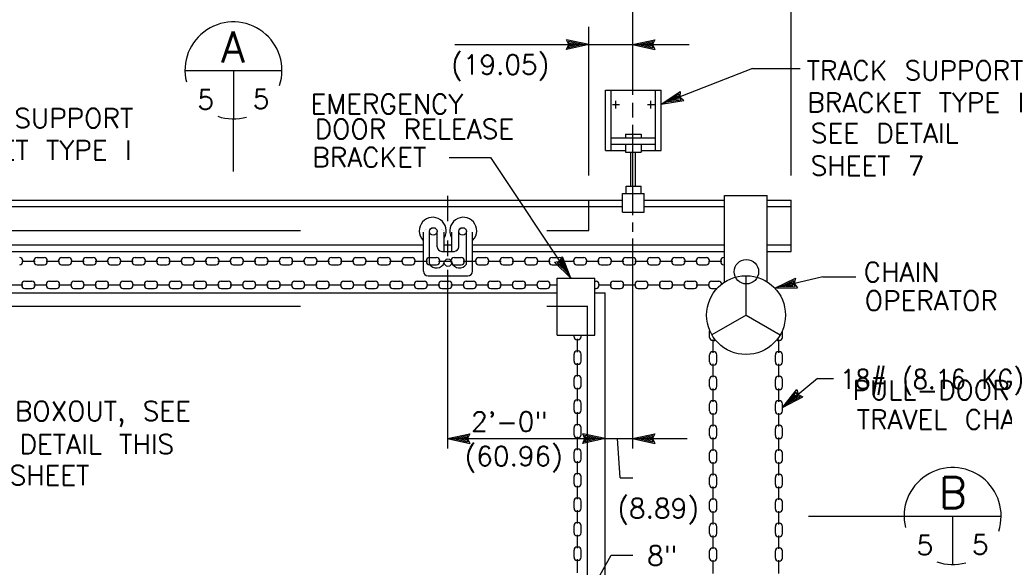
# Model space of a CAD drawing. Extents: x -21 to 2859, y -18 to 3983.
# Tile 7 of 47: x -7.71 to -1.37, y 4.55 to 8.08. Entities that reach past the tile are written whole.
import ezdxf
from ezdxf.enums import TextEntityAlignment as Align

# ---------------------------------------------------------------- set-up
doc = ezdxf.new("R2010")
doc.units = 0
doc.header["$LTSCALE"] = 25.4
doc.header["$MEASUREMENT"] = 0
doc.linetypes.add('HIDDEN2', pattern=[0.1875, 0.125, -0.0625])
doc.layers.add('PAN_RS', color=7, linetype='CONTINUOUS')
doc.layers.add('PAN_TS', color=7, linetype='CONTINUOUS')
doc.styles.add('TXT_SHX', font='txt.shx')

# ---------------------------------------------------------------- blocks, each defined once
blk = doc.blocks.new('LT2')
at = {"layer": 'PAN_TS', "color": 24, "linetype": 'CONTINUOUS'}
for p, q in [((0, 0), (-0.0015, 0.000325)), ((-0.00135, 0), (-0.0015, 0.000325)), ((0, 0), (-0.0015, -0.000325)), ((-0.0015, -0.000325), (-0.00135, 0)), ((-0.000387, 0), (-0.001362, 0.000212)), ((-0.001275, 0), (-0.001362, 0.000212)), ((-0.000387, 0), (-0.001362, -0.000212)), ((-0.001362, -0.000212), (-0.001275, 0)), ((-0.000763, 0), (-0.001225, 0.0001)), ((-0.001187, 0), (-0.001225, 0.0001)), ((-0.000763, 0), (-0.001225, -0.0001)), ((-0.001225, -0.0001), (-0.001187, 0))]:
    blk.add_line(p, q, dxfattribs=at)

msp = doc.modelspace()

# ---------------------------------------------------------------- linework, layer by layer
at = {"layer": 'PAN_RS', "color": 7, "linetype": 'CONTINUOUS'}
for p, q in [((-6.6441, 7.7514), (-6.0201, 7.7514)), ((-6.3321, 7.7514), (-6.3321, 7.4394)), ((-6.3321, 7.0994), (-6.3321, 7.4394)), ((-2.6271, 4.8794), (-2.0111, 4.8794)), ((-2.0111, 4.8794), (-1.3871, 4.8794)), ((-1.6991, 4.8794), (-1.6991, 4.5674))]:
    msp.add_line(p, q, dxfattribs=at)
for centre, start, end in [((-6.3321, 7.7514), 341.96976, 193.81208), ((-6.3321, 7.7514), 251.04049, 285.74671), ((-1.6991, 4.8794), 341.96976, 193.81208), ((-1.6991, 4.8794), 251.04049, 285.74671)]:
    msp.add_arc(centre, 0.3125, start, end, dxfattribs=at)
at = {"layer": 'PAN_TS', "color": 7, "linetype": 'CONTINUOUS'}
for p, q in [((-3.7621, 8.8214), (-3.7621, 7.5944)), ((-2.7391, 7.0744), (-2.7391, 8.8214)), ((-4.0421, 7.0744), (-4.0421, 8.0314)), ((-4.9055, 7.9174), (-4.0421, 7.9174)), ((-4.0421, 7.9174), (-3.7621, 7.9174)), ((-3.7621, 7.9174), (-3.3971, 7.9174)), ((-2.9891, 7.7634), (-3.5771, 7.5344)), ((-2.9891, 7.7634), (-2.6811, 7.7634)), ((-3.9351, 7.2354), (-3.9351, 7.6234)), ((-3.9351, 7.6234), (-3.5771, 7.6234)), ((-3.8981, 7.2384), (-3.8981, 7.6234)), ((-3.6141, 7.2354), (-3.6141, 7.6234)), ((-3.5771, 7.2354), (-3.5771, 7.6234)), ((-3.8691, 7.5064), (-3.8691, 7.5554)), ((-3.6431, 7.5064), (-3.6431, 7.5554)), ((-3.8911, 7.5314), (-3.8461, 7.5314)), ((-3.7621, 7.5434), (-3.7621, 7.4484)), ((-3.6651, 7.5314), (-3.6201, 7.5314)), ((-3.7621, 7.4014), (-3.7621, 6.8194)), ((-3.8981, 7.3174), (-3.6141, 7.3174)), ((-3.8071, 7.3404), (-3.7051, 7.3404)), ((-3.8071, 7.3404), (-3.8071, 7.3174)), ((-3.7051, 7.3404), (-3.7051, 7.3174)), ((-3.9351, 7.2354), (-3.8071, 7.2354)), ((-3.8961, 7.2754), (-3.6141, 7.2754)), ((-3.8071, 7.2754), (-3.8071, 7.2244)), ((-3.7071, 7.2354), (-3.5771, 7.2354)), ((-3.7051, 7.2754), (-3.7051, 7.2244)), ((-4.9421, 7.1904), (-4.6761, 7.1904)), ((-4.6761, 7.1904), (-4.1581, 6.4134)), ((-3.8071, 7.2244), (-3.7051, 7.2244)), ((-3.7711, 7.0054), (-3.7711, 7.2244)), ((-3.7431, 7.0054), (-3.7431, 7.2244)), ((-3.8031, 6.9584), (-3.8031, 7.0054)), ((-3.8031, 7.0054), (-3.7061, 7.0054)), ((-3.7061, 6.9584), (-3.7061, 7.0054)), ((-9.3261, 6.9154), (-3.8251, 6.9154)), ((-4.9541, 6.9424), (-4.9541, 6.7804)), ((-3.8261, 6.8374), (-3.8261, 6.9584)), ((-3.8261, 6.9584), (-3.6861, 6.9584)), ((-3.6861, 6.8374), (-3.6861, 6.9584)), ((-3.6861, 6.9154), (-3.1711, 6.9154)), ((-3.1691, 6.3844), (-3.1691, 6.9454)), ((-3.1691, 6.9454), (-2.8931, 6.9454)), ((-2.8931, 6.3884), (-2.8931, 6.9454)), ((-2.8911, 6.9154), (-2.7391, 6.9154)), ((-2.7391, 6.5844), (-2.7391, 6.9154)), ((-9.3261, 6.8734), (-3.8281, 6.8734)), ((-3.6881, 6.8734), (-3.1721, 6.8734)), ((-2.8911, 6.8734), (-2.7391, 6.8734)), ((-3.8261, 6.8374), (-3.6861, 6.8374)), ((-3.7621, 6.7714), (-3.7621, 6.7114)), ((-5.1081, 6.4574), (-5.1081, 6.7094)), ((-5.0691, 6.5034), (-5.0691, 6.7134)), ((-5.0201, 6.6154), (-5.0201, 6.7134)), ((-4.9741, 6.5854), (-4.9741, 6.7094)), ((-4.9261, 6.5854), (-4.9261, 6.7094)), ((-4.8801, 6.6154), (-4.8801, 6.7134)), ((-4.8311, 6.5034), (-4.8311, 6.7134)), ((-4.7921, 6.4574), (-4.7921, 6.7094)), ((-3.7621, 6.6674), (-3.7621, 5.3154)), ((-8.1481, 6.6264), (-5.1091, 6.6264)), ((-5.1111, 6.6584), (-5.1081, 6.6564)), ((-4.9741, 6.6264), (-4.9261, 6.6264)), ((-4.9541, 6.6554), (-4.9541, 6.5534)), ((-4.7891, 6.6584), (-4.7921, 6.6564)), ((-4.7891, 6.6264), (-3.1711, 6.6264)), ((-2.8911, 6.6264), (-2.7391, 6.6264)), ((-8.1481, 6.5844), (-5.1091, 6.5844)), ((-7.5971, 6.5454), (-7.5511, 6.5454)), ((-7.4391, 6.5454), (-7.3931, 6.5454)), ((-7.2811, 6.5454), (-7.2351, 6.5454)), ((-7.1231, 6.5454), (-7.0771, 6.5454)), ((-6.9651, 6.5454), (-6.9191, 6.5454)), ((-6.8071, 6.5454), (-6.7611, 6.5454)), ((-6.6491, 6.5454), (-6.6031, 6.5454)), ((-6.4911, 6.5454), (-6.4451, 6.5454)), ((-6.3331, 6.5454), (-6.2871, 6.5454)), ((-6.1751, 6.5454), (-6.1291, 6.5454)), ((-6.0171, 6.5454), (-5.9711, 6.5454)), ((-5.8591, 6.5454), (-5.8131, 6.5454)), ((-5.7011, 6.5454), (-5.6551, 6.5454)), ((-5.5431, 6.5454), (-5.4971, 6.5454)), ((-5.3851, 6.5454), (-5.3391, 6.5454)), ((-5.2271, 6.5454), (-5.1811, 6.5454)), ((-5.0691, 6.5454), (-5.0231, 6.5454)), ((-4.9901, 6.5854), (-4.9081, 6.5854)), ((-4.9111, 6.5454), (-4.8651, 6.5454)), ((-4.7921, 6.5844), (-3.1711, 6.5844)), ((-4.7531, 6.5454), (-4.7071, 6.5454)), ((-4.5951, 6.5454), (-4.5491, 6.5454)), ((-4.4371, 6.5454), (-4.3911, 6.5454)), ((-4.2791, 6.5454), (-4.2331, 6.5454)), ((-4.1211, 6.5454), (-4.0751, 6.5454)), ((-3.9631, 6.5454), (-3.9171, 6.5454)), ((-3.8051, 6.5454), (-3.7591, 6.5454)), ((-3.6471, 6.5454), (-3.6011, 6.5454)), ((-3.4891, 6.5454), (-3.4431, 6.5454)), ((-3.3311, 6.5454), (-3.2851, 6.5454)), ((-3.1731, 6.5454), (-3.1721, 6.5454)), ((-2.8961, 6.5844), (-2.7391, 6.5844)), ((-7.6961, 6.5224), (-7.6101, 6.5224)), ((-7.6891, 6.5194), (-7.6891, 6.5254)), ((-7.6171, 6.5194), (-7.6171, 6.5254)), ((-7.5971, 6.4994), (-7.5511, 6.4994)), ((-7.5381, 6.5224), (-7.4521, 6.5224)), ((-7.5311, 6.5194), (-7.5311, 6.5254)), ((-7.4591, 6.5194), (-7.4591, 6.5254)), ((-7.4391, 6.4994), (-7.3931, 6.4994)), ((-7.3801, 6.5224), (-7.2941, 6.5224)), ((-7.3731, 6.5194), (-7.3731, 6.5254)), ((-7.3011, 6.5194), (-7.3011, 6.5254)), ((-7.2811, 6.4994), (-7.2351, 6.4994)), ((-7.2221, 6.5224), (-7.1361, 6.5224)), ((-7.2151, 6.5194), (-7.2151, 6.5254)), ((-7.1431, 6.5194), (-7.1431, 6.5254)), ((-7.1231, 6.4994), (-7.0771, 6.4994)), ((-7.0641, 6.5224), (-6.9781, 6.5224)), ((-7.0571, 6.5194), (-7.0571, 6.5254)), ((-6.9851, 6.5194), (-6.9851, 6.5254)), ((-6.9651, 6.4994), (-6.9191, 6.4994)), ((-6.9061, 6.5224), (-6.8201, 6.5224)), ((-6.8991, 6.5194), (-6.8991, 6.5254)), ((-6.8271, 6.5194), (-6.8271, 6.5254)), ((-6.8071, 6.4994), (-6.7611, 6.4994)), ((-6.7481, 6.5224), (-6.6621, 6.5224)), ((-6.7411, 6.5194), (-6.7411, 6.5254)), ((-6.6691, 6.5194), (-6.6691, 6.5254)), ((-6.6491, 6.4994), (-6.6031, 6.4994)), ((-6.5901, 6.5224), (-6.5041, 6.5224)), ((-6.5831, 6.5194), (-6.5831, 6.5254)), ((-6.5111, 6.5194), (-6.5111, 6.5254)), ((-6.4911, 6.4994), (-6.4451, 6.4994)), ((-6.4321, 6.5224), (-6.3461, 6.5224)), ((-6.4251, 6.5194), (-6.4251, 6.5254)), ((-6.3531, 6.5194), (-6.3531, 6.5254)), ((-6.3331, 6.4994), (-6.2871, 6.4994)), ((-6.2741, 6.5224), (-6.1881, 6.5224)), ((-6.2671, 6.5194), (-6.2671, 6.5254)), ((-6.1951, 6.5194), (-6.1951, 6.5254)), ((-6.1751, 6.4994), (-6.1291, 6.4994)), ((-6.1161, 6.5224), (-6.0301, 6.5224)), ((-6.1091, 6.5194), (-6.1091, 6.5254)), ((-6.0371, 6.5194), (-6.0371, 6.5254)), ((-6.0171, 6.4994), (-5.9711, 6.4994)), ((-5.9581, 6.5224), (-5.8721, 6.5224)), ((-5.9511, 6.5194), (-5.9511, 6.5254)), ((-5.8791, 6.5194), (-5.8791, 6.5254)), ((-5.8591, 6.4994), (-5.8131, 6.4994)), ((-5.8001, 6.5224), (-5.7141, 6.5224)), ((-5.7931, 6.5194), (-5.7931, 6.5254)), ((-5.7211, 6.5194), (-5.7211, 6.5254)), ((-5.7011, 6.4994), (-5.6551, 6.4994)), ((-5.6421, 6.5224), (-5.5561, 6.5224)), ((-5.6351, 6.5194), (-5.6351, 6.5254)), ((-5.5631, 6.5194), (-5.5631, 6.5254)), ((-5.5431, 6.4994), (-5.4971, 6.4994)), ((-5.4841, 6.5224), (-5.3981, 6.5224)), ((-5.4771, 6.5194), (-5.4771, 6.5254)), ((-5.4051, 6.5194), (-5.4051, 6.5254)), ((-5.3851, 6.4994), (-5.3391, 6.4994)), ((-5.3261, 6.5224), (-5.2401, 6.5224)), ((-5.3191, 6.5194), (-5.3191, 6.5254)), ((-5.2471, 6.5194), (-5.2471, 6.5254)), ((-5.2271, 6.4994), (-5.1811, 6.4994)), ((-5.1681, 6.5224), (-5.0821, 6.5224)), ((-5.1611, 6.5194), (-5.1611, 6.5254)), ((-5.0891, 6.5194), (-5.0891, 6.5254)), ((-5.0691, 6.4994), (-5.0231, 6.4994)), ((-5.0101, 6.5224), (-4.9241, 6.5224)), ((-5.0031, 6.5194), (-5.0031, 6.5254)), ((-4.9311, 6.5194), (-4.9311, 6.5254)), ((-4.9111, 6.4994), (-4.8651, 6.4994)), ((-4.8521, 6.5224), (-4.7661, 6.5224)), ((-4.8451, 6.5194), (-4.8451, 6.5254)), ((-4.7731, 6.5194), (-4.7731, 6.5254)), ((-4.7531, 6.4994), (-4.7071, 6.4994)), ((-4.6941, 6.5224), (-4.6081, 6.5224)), ((-4.6871, 6.5194), (-4.6871, 6.5254)), ((-4.6151, 6.5194), (-4.6151, 6.5254)), ((-4.5951, 6.4994), (-4.5491, 6.4994)), ((-4.5361, 6.5224), (-4.4501, 6.5224)), ((-4.5291, 6.5194), (-4.5291, 6.5254)), ((-4.4571, 6.5194), (-4.4571, 6.5254)), ((-4.4371, 6.4994), (-4.3911, 6.4994)), ((-4.3781, 6.5224), (-4.2921, 6.5224)), ((-4.3711, 6.5194), (-4.3711, 6.5254)), ((-4.2991, 6.5194), (-4.2991, 6.5254)), ((-4.2791, 6.4994), (-4.2331, 6.4994)), ((-4.2201, 6.5224), (-4.1341, 6.5224)), ((-4.2131, 6.5194), (-4.2131, 6.5254)), ((-4.1411, 6.5194), (-4.1411, 6.5254)), ((-4.1211, 6.4994), (-4.0751, 6.4994)), ((-4.0621, 6.5224), (-3.9761, 6.5224)), ((-4.0551, 6.5194), (-4.0551, 6.5254)), ((-3.9831, 6.5194), (-3.9831, 6.5254)), ((-3.9631, 6.4994), (-3.9171, 6.4994)), ((-3.9041, 6.5224), (-3.8181, 6.5224)), ((-3.8971, 6.5194), (-3.8971, 6.5254)), ((-3.8251, 6.5194), (-3.8251, 6.5254)), ((-3.8051, 6.4994), (-3.7591, 6.4994)), ((-3.7461, 6.5224), (-3.6601, 6.5224)), ((-3.7391, 6.5194), (-3.7391, 6.5254)), ((-3.6671, 6.5194), (-3.6671, 6.5254)), ((-3.6471, 6.4994), (-3.6011, 6.4994)), ((-3.5881, 6.5224), (-3.5021, 6.5224)), ((-3.5811, 6.5194), (-3.5811, 6.5254)), ((-3.5091, 6.5194), (-3.5091, 6.5254)), ((-3.4891, 6.4994), (-3.4431, 6.4994)), ((-3.4301, 6.5224), (-3.3441, 6.5224)), ((-3.4231, 6.5194), (-3.4231, 6.5254)), ((-3.3511, 6.5194), (-3.3511, 6.5254)), ((-3.3311, 6.4994), (-3.2851, 6.4994)), ((-3.2721, 6.5224), (-3.1861, 6.5224)), ((-3.2651, 6.5194), (-3.2651, 6.5254)), ((-3.1931, 6.5194), (-3.1931, 6.5254)), ((-3.1731, 6.4994), (-3.1711, 6.4994)), ((-5.0781, 6.4274), (-4.8221, 6.4274)), ((-4.9541, 6.4654), (-4.9541, 5.3154)), ((-4.2461, 6.0454), (-4.2461, 6.4134)), ((-4.2461, 6.4134), (-4.0051, 6.4134)), ((-4.0051, 6.0454), (-4.0051, 6.4134)), ((-3.0301, 6.1744), (-3.0301, 6.4284)), ((-2.5351, 6.4214), (-2.8451, 6.3484)), ((-2.5351, 6.4214), (-2.3221, 6.4214)), ((-7.7751, 6.3694), (-7.6891, 6.3694)), ((-7.6961, 6.3664), (-7.6961, 6.3724)), ((-7.6761, 6.3924), (-7.6301, 6.3924)), ((-7.6761, 6.3464), (-7.6301, 6.3464)), ((-7.6171, 6.3694), (-7.5311, 6.3694)), ((-7.6101, 6.3664), (-7.6101, 6.3724)), ((-7.5381, 6.3664), (-7.5381, 6.3724)), ((-7.5181, 6.3924), (-7.4721, 6.3924)), ((-7.5181, 6.3464), (-7.4721, 6.3464)), ((-7.4591, 6.3694), (-7.3731, 6.3694)), ((-7.4521, 6.3664), (-7.4521, 6.3724)), ((-7.3801, 6.3664), (-7.3801, 6.3724)), ((-7.3601, 6.3924), (-7.3141, 6.3924)), ((-7.3601, 6.3464), (-7.3141, 6.3464)), ((-7.3011, 6.3694), (-7.2151, 6.3694)), ((-7.2941, 6.3664), (-7.2941, 6.3724)), ((-7.2221, 6.3664), (-7.2221, 6.3724)), ((-7.2021, 6.3924), (-7.1561, 6.3924)), ((-7.2021, 6.3464), (-7.1561, 6.3464)), ((-7.1431, 6.3694), (-7.0571, 6.3694)), ((-7.1361, 6.3664), (-7.1361, 6.3724)), ((-7.0641, 6.3664), (-7.0641, 6.3724)), ((-7.0441, 6.3924), (-6.9981, 6.3924)), ((-7.0441, 6.3464), (-6.9981, 6.3464)), ((-6.9851, 6.3694), (-6.8991, 6.3694)), ((-6.9781, 6.3664), (-6.9781, 6.3724)), ((-6.9061, 6.3664), (-6.9061, 6.3724)), ((-6.8861, 6.3924), (-6.8401, 6.3924)), ((-6.8861, 6.3464), (-6.8401, 6.3464)), ((-6.8271, 6.3694), (-6.7411, 6.3694)), ((-6.8201, 6.3664), (-6.8201, 6.3724)), ((-6.7481, 6.3664), (-6.7481, 6.3724)), ((-6.7281, 6.3924), (-6.6821, 6.3924)), ((-6.7281, 6.3464), (-6.6821, 6.3464)), ((-6.6691, 6.3694), (-6.5831, 6.3694)), ((-6.6621, 6.3664), (-6.6621, 6.3724)), ((-6.5901, 6.3664), (-6.5901, 6.3724)), ((-6.5701, 6.3924), (-6.5241, 6.3924)), ((-6.5701, 6.3464), (-6.5241, 6.3464)), ((-6.5111, 6.3694), (-6.4251, 6.3694)), ((-6.5041, 6.3664), (-6.5041, 6.3724)), ((-6.4321, 6.3664), (-6.4321, 6.3724)), ((-6.4121, 6.3924), (-6.3661, 6.3924)), ((-6.4121, 6.3464), (-6.3661, 6.3464)), ((-6.3531, 6.3694), (-6.2671, 6.3694)), ((-6.3461, 6.3664), (-6.3461, 6.3724)), ((-6.2741, 6.3664), (-6.2741, 6.3724)), ((-6.2541, 6.3924), (-6.2081, 6.3924)), ((-6.2541, 6.3464), (-6.2081, 6.3464)), ((-6.1951, 6.3694), (-6.1091, 6.3694)), ((-6.1881, 6.3664), (-6.1881, 6.3724)), ((-6.1161, 6.3664), (-6.1161, 6.3724)), ((-6.0961, 6.3924), (-6.0501, 6.3924)), ((-6.0961, 6.3464), (-6.0501, 6.3464)), ((-6.0371, 6.3694), (-5.9511, 6.3694)), ((-6.0301, 6.3664), (-6.0301, 6.3724)), ((-5.9581, 6.3664), (-5.9581, 6.3724)), ((-5.9381, 6.3924), (-5.8921, 6.3924)), ((-5.9381, 6.3464), (-5.8921, 6.3464)), ((-5.8791, 6.3694), (-5.7931, 6.3694)), ((-5.8721, 6.3664), (-5.8721, 6.3724)), ((-5.8001, 6.3664), (-5.8001, 6.3724)), ((-5.7801, 6.3924), (-5.7341, 6.3924)), ((-5.7801, 6.3464), (-5.7341, 6.3464)), ((-5.7211, 6.3694), (-5.6351, 6.3694)), ((-5.7141, 6.3664), (-5.7141, 6.3724)), ((-5.6421, 6.3664), (-5.6421, 6.3724)), ((-5.6221, 6.3924), (-5.5761, 6.3924)), ((-5.6221, 6.3464), (-5.5761, 6.3464)), ((-5.5631, 6.3694), (-5.4771, 6.3694)), ((-5.5561, 6.3664), (-5.5561, 6.3724)), ((-5.4841, 6.3664), (-5.4841, 6.3724)), ((-5.4641, 6.3924), (-5.4181, 6.3924)), ((-5.4641, 6.3464), (-5.4181, 6.3464)), ((-5.4051, 6.3694), (-5.3191, 6.3694)), ((-5.3981, 6.3664), (-5.3981, 6.3724)), ((-5.3261, 6.3664), (-5.3261, 6.3724)), ((-5.3061, 6.3924), (-5.2601, 6.3924)), ((-5.3061, 6.3464), (-5.2601, 6.3464)), ((-5.2471, 6.3694), (-5.1611, 6.3694)), ((-5.2401, 6.3664), (-5.2401, 6.3724)), ((-5.1681, 6.3664), (-5.1681, 6.3724)), ((-5.1481, 6.3924), (-5.1021, 6.3924)), ((-5.1481, 6.3464), (-5.1021, 6.3464)), ((-5.0891, 6.3694), (-5.0031, 6.3694)), ((-5.0821, 6.3664), (-5.0821, 6.3724)), ((-5.0101, 6.3664), (-5.0101, 6.3724)), ((-4.9901, 6.3924), (-4.9441, 6.3924)), ((-4.9901, 6.3464), (-4.9441, 6.3464)), ((-4.9311, 6.3694), (-4.8451, 6.3694)), ((-4.9241, 6.3664), (-4.9241, 6.3724)), ((-4.8521, 6.3664), (-4.8521, 6.3724)), ((-4.8321, 6.3924), (-4.7861, 6.3924)), ((-4.8321, 6.3464), (-4.7861, 6.3464)), ((-4.7731, 6.3694), (-4.6871, 6.3694)), ((-4.7661, 6.3664), (-4.7661, 6.3724)), ((-4.6941, 6.3664), (-4.6941, 6.3724)), ((-4.6741, 6.3924), (-4.6281, 6.3924)), ((-4.6741, 6.3464), (-4.6281, 6.3464)), ((-4.6151, 6.3694), (-4.5291, 6.3694)), ((-4.6081, 6.3664), (-4.6081, 6.3724)), ((-4.5361, 6.3664), (-4.5361, 6.3724)), ((-4.5161, 6.3924), (-4.4701, 6.3924)), ((-4.5161, 6.3464), (-4.4701, 6.3464)), ((-4.4571, 6.3694), (-4.3711, 6.3694)), ((-4.4501, 6.3664), (-4.4501, 6.3724)), ((-4.3781, 6.3664), (-4.3781, 6.3724)), ((-4.3581, 6.3924), (-4.3121, 6.3924)), ((-4.3581, 6.3464), (-4.3121, 6.3464)), ((-4.2991, 6.3694), (-4.2461, 6.3694)), ((-4.2921, 6.3664), (-4.2921, 6.3724)), ((-4.0061, 6.3924), (-3.9961, 6.3924)), ((-4.0041, 6.3464), (-3.9961, 6.3464)), ((-3.9831, 6.3694), (-3.8971, 6.3694)), ((-3.9761, 6.3664), (-3.9761, 6.3724)), ((-3.9041, 6.3664), (-3.9041, 6.3724)), ((-3.8841, 6.3924), (-3.8381, 6.3924)), ((-3.8841, 6.3464), (-3.8381, 6.3464)), ((-3.8251, 6.3694), (-3.7391, 6.3694)), ((-3.8181, 6.3664), (-3.8181, 6.3724)), ((-3.7461, 6.3664), (-3.7461, 6.3724)), ((-3.7261, 6.3924), (-3.6801, 6.3924)), ((-3.7261, 6.3464), (-3.6801, 6.3464)), ((-3.6671, 6.3694), (-3.5811, 6.3694)), ((-3.6601, 6.3664), (-3.6601, 6.3724)), ((-3.5881, 6.3664), (-3.5881, 6.3724)), ((-3.5681, 6.3924), (-3.5221, 6.3924)), ((-3.5681, 6.3464), (-3.5221, 6.3464)), ((-3.5091, 6.3694), (-3.4231, 6.3694)), ((-3.5021, 6.3664), (-3.5021, 6.3724)), ((-3.4301, 6.3664), (-3.4301, 6.3724)), ((-3.4101, 6.3924), (-3.3641, 6.3924)), ((-3.4101, 6.3464), (-3.3641, 6.3464)), ((-3.3511, 6.3694), (-3.2651, 6.3694)), ((-3.3441, 6.3664), (-3.3441, 6.3724)), ((-3.2721, 6.3664), (-3.2721, 6.3724)), ((-3.2521, 6.3924), (-3.2061, 6.3924)), ((-3.2521, 6.3464), (-3.2211, 6.3464)), ((-10.2641, 6.3184), (-4.2461, 6.3184)), ((-4.0061, 6.3184), (-3.9381, 6.3184)), ((-3.9381, 2.5514), (-3.9381, 6.3184)), ((-4.2471, 6.2314), (-4.0521, 6.2314)), ((-4.0521, 6.0454), (-4.0521, 6.2314)), ((-3.0301, 6.1744), (-3.2501, 6.0474)), ((-3.0301, 6.1744), (-2.8101, 6.0474)), ((-4.2461, 6.0454), (-4.0051, 6.0454)), ((-4.1381, 6.0354), (-4.1381, 6.0454)), ((-4.0921, 6.0354), (-4.0921, 6.0454)), ((-3.2651, 6.0304), (-3.2651, 6.0734)), ((-2.7951, 6.0304), (-2.7951, 6.0734)), ((-4.1121, 6.0154), (-4.1181, 6.0154)), ((-4.1151, 5.9364), (-4.1151, 6.0224)), ((-3.2391, 6.0104), (-3.2451, 6.0104)), ((-3.2421, 5.9314), (-3.2421, 6.0174)), ((-2.8211, 6.0104), (-2.8151, 6.0104)), ((-2.8181, 5.9314), (-2.8181, 6.0174)), ((-4.1381, 5.8774), (-4.1381, 5.9234)), ((-4.1121, 5.9434), (-4.1181, 5.9434)), ((-4.0921, 5.8774), (-4.0921, 5.9234)), ((-3.2651, 5.8724), (-3.2651, 5.9184)), ((-3.2391, 5.9384), (-3.2451, 5.9384)), ((-3.2191, 5.8724), (-3.2191, 5.9184)), ((-2.8411, 5.8724), (-2.8411, 5.9184)), ((-2.8211, 5.9384), (-2.8151, 5.9384)), ((-2.7951, 5.8724), (-2.7951, 5.9184)), ((-4.1121, 5.8574), (-4.1181, 5.8574)), ((-4.1151, 5.7784), (-4.1151, 5.8644)), ((-3.2391, 5.8524), (-3.2451, 5.8524)), ((-3.2421, 5.7734), (-3.2421, 5.8594)), ((-2.8211, 5.8524), (-2.8151, 5.8524)), ((-2.8181, 5.7734), (-2.8181, 5.8594)), ((-4.1121, 5.7854), (-4.1181, 5.7854)), ((-3.2391, 5.7804), (-3.2451, 5.7804)), ((-2.8211, 5.7804), (-2.8151, 5.7804)), ((-4.1381, 5.7194), (-4.1381, 5.7654)), ((-4.0921, 5.7194), (-4.0921, 5.7654)), ((-3.2651, 5.7144), (-3.2651, 5.7604)), ((-3.2191, 5.7144), (-3.2191, 5.7604)), ((-2.8411, 5.7144), (-2.8411, 5.7604)), ((-2.5691, 5.7654), (-2.7951, 5.5794)), ((-2.7951, 5.7144), (-2.7951, 5.7604)), ((-2.5691, 5.7654), (-2.4671, 5.7654)), ((-4.1121, 5.6994), (-4.1181, 5.6994)), ((-4.1151, 5.6204), (-4.1151, 5.7064)), ((-3.2391, 5.6944), (-3.2451, 5.6944)), ((-3.2421, 5.6154), (-3.2421, 5.7014)), ((-2.8211, 5.6944), (-2.8151, 5.6944)), ((-2.8181, 5.6154), (-2.8181, 5.7014)), ((-4.1381, 5.5614), (-4.1381, 5.6074)), ((-4.1121, 5.6274), (-4.1181, 5.6274)), ((-4.0921, 5.5614), (-4.0921, 5.6074)), ((-3.2651, 5.5564), (-3.2651, 5.6024)), ((-3.2391, 5.6224), (-3.2451, 5.6224)), ((-3.2191, 5.5564), (-3.2191, 5.6024)), ((-2.8411, 5.5564), (-2.8411, 5.6024)), ((-2.8211, 5.6224), (-2.8151, 5.6224)), ((-2.7951, 5.5564), (-2.7951, 5.6024)), ((-4.1121, 5.5414), (-4.1181, 5.5414)), ((-4.1151, 5.4624), (-4.1151, 5.5484)), ((-3.2391, 5.5364), (-3.2451, 5.5364)), ((-3.2421, 5.4574), (-3.2421, 5.5434)), ((-2.8211, 5.5364), (-2.8151, 5.5364)), ((-2.8181, 5.4574), (-2.8181, 5.5434)), ((-4.1121, 5.4694), (-4.1181, 5.4694)), ((-3.2391, 5.4644), (-3.2451, 5.4644)), ((-2.8211, 5.4644), (-2.8151, 5.4644)), ((-4.1381, 5.4034), (-4.1381, 5.4494)), ((-4.0921, 5.4034), (-4.0921, 5.4494)), ((-3.2651, 5.3984), (-3.2651, 5.4444)), ((-3.2191, 5.3984), (-3.2191, 5.4444)), ((-2.8411, 5.3984), (-2.8411, 5.4444)), ((-2.7951, 5.3984), (-2.7951, 5.4444)), ((-4.9541, 5.3784), (-3.9381, 5.3784)), ((-4.1121, 5.3834), (-4.1181, 5.3834)), ((-4.1151, 5.3044), (-4.1151, 5.3904)), ((-3.9381, 5.3784), (-3.7621, 5.3784)), ((-3.8411, 5.1264), (-3.8581, 5.3784)), ((-3.7621, 5.3784), (-3.4091, 5.3784)), ((-3.2391, 5.3784), (-3.2451, 5.3784)), ((-3.2421, 5.2994), (-3.2421, 5.3854)), ((-2.8211, 5.3784), (-2.8151, 5.3784)), ((-2.8181, 5.2994), (-2.8181, 5.3854)), ((-4.1381, 5.2454), (-4.1381, 5.2914)), ((-4.1121, 5.3114), (-4.1181, 5.3114)), ((-4.0921, 5.2454), (-4.0921, 5.2914)), ((-3.2651, 5.2404), (-3.2651, 5.2864)), ((-3.2391, 5.3064), (-3.2451, 5.3064)), ((-3.2191, 5.2404), (-3.2191, 5.2864)), ((-2.8411, 5.2404), (-2.8411, 5.2864)), ((-2.8211, 5.3064), (-2.8151, 5.3064)), ((-2.7951, 5.2404), (-2.7951, 5.2864)), ((-4.1121, 5.2254), (-4.1181, 5.2254)), ((-4.1151, 5.1464), (-4.1151, 5.2324)), ((-3.2391, 5.2204), (-3.2451, 5.2204)), ((-3.2421, 5.1414), (-3.2421, 5.2274)), ((-2.8211, 5.2204), (-2.8151, 5.2204)), ((-2.8181, 5.1414), (-2.8181, 5.2274)), ((-4.1121, 5.1534), (-4.1181, 5.1534)), ((-3.2391, 5.1484), (-3.2451, 5.1484)), ((-2.8211, 5.1484), (-2.8151, 5.1484)), ((-4.1381, 5.0874), (-4.1381, 5.1334)), ((-4.1151, 4.9884), (-4.1151, 5.0744)), ((-4.0921, 5.0874), (-4.0921, 5.1334)), ((-3.8411, 5.1264), (-3.7601, 5.1264)), ((-3.2651, 5.0824), (-3.2651, 5.1284)), ((-3.2191, 5.0824), (-3.2191, 5.1284)), ((-2.8411, 5.0824), (-2.8411, 5.1284)), ((-2.7951, 5.0824), (-2.7951, 5.1284)), ((-4.1121, 5.0674), (-4.1181, 5.0674)), ((-3.2391, 5.0624), (-3.2451, 5.0624)), ((-3.2421, 4.9834), (-3.2421, 5.0694)), ((-2.8211, 5.0624), (-2.8151, 5.0624)), ((-2.8181, 4.9834), (-2.8181, 5.0694)), ((-4.1381, 4.9294), (-4.1381, 4.9754)), ((-4.1121, 4.9954), (-4.1181, 4.9954)), ((-4.0921, 4.9294), (-4.0921, 4.9754)), ((-3.2651, 4.9244), (-3.2651, 4.9704)), ((-3.2391, 4.9904), (-3.2451, 4.9904)), ((-3.2191, 4.9244), (-3.2191, 4.9704)), ((-2.8411, 4.9244), (-2.8411, 4.9704)), ((-2.8211, 4.9904), (-2.8151, 4.9904)), ((-2.7951, 4.9244), (-2.7951, 4.9704)), ((-4.1121, 4.9094), (-4.1181, 4.9094)), ((-4.1151, 4.8304), (-4.1151, 4.9164)), ((-3.2391, 4.9044), (-3.2451, 4.9044)), ((-3.2421, 4.8254), (-3.2421, 4.9114)), ((-2.8211, 4.9044), (-2.8151, 4.9044)), ((-2.8181, 4.8254), (-2.8181, 4.9114)), ((-4.1121, 4.8374), (-4.1181, 4.8374)), ((-3.2391, 4.8324), (-3.2451, 4.8324)), ((-2.8211, 4.8324), (-2.8151, 4.8324)), ((-4.1381, 4.7714), (-4.1381, 4.8174)), ((-4.1151, 4.6724), (-4.1151, 4.7584)), ((-4.0921, 4.7714), (-4.0921, 4.8174)), ((-3.2651, 4.7664), (-3.2651, 4.8124)), ((-3.2191, 4.7664), (-3.2191, 4.8124)), ((-2.8411, 4.7664), (-2.8411, 4.8124)), ((-2.7951, 4.7664), (-2.7951, 4.8124)), ((-4.1121, 4.7514), (-4.1181, 4.7514)), ((-3.2391, 4.7464), (-3.2451, 4.7464)), ((-3.2421, 4.6674), (-3.2421, 4.7534)), ((-2.8211, 4.7464), (-2.8151, 4.7464)), ((-2.8181, 4.6674), (-2.8181, 4.7534)), ((-4.1381, 4.6134), (-4.1381, 4.6594)), ((-4.1121, 4.6794), (-4.1181, 4.6794)), ((-4.0921, 4.6134), (-4.0921, 4.6594)), ((-3.2651, 4.6084), (-3.2651, 4.6544)), ((-3.2391, 4.6744), (-3.2451, 4.6744)), ((-3.2191, 4.6084), (-3.2191, 4.6544)), ((-2.8411, 4.6084), (-2.8411, 4.6544)), ((-2.8211, 4.6744), (-2.8151, 4.6744)), ((-2.7951, 4.6084), (-2.7951, 4.6544)), ((-4.1121, 4.5934), (-4.1181, 4.5934)), ((-4.1151, 4.5144), (-4.1151, 4.6004)), ((-4.1021, 4.2614), (-3.8991, 4.6264)), ((-3.8991, 4.6264), (-3.7601, 4.6264)), ((-3.2391, 4.5884), (-3.2451, 4.5884)), ((-3.2421, 4.5094), (-3.2421, 4.5954)), ((-2.8211, 4.5884), (-2.8151, 4.5884)), ((-2.8181, 4.5094), (-2.8181, 4.5954))]:
    msp.add_line(p, q, dxfattribs=at)
at = {"layer": 'PAN_TS', "color": 7, "linetype": 'HIDDEN2'}
for p, q in [((-4.0421, 6.7204), (-4.0421, 6.9154)), ((-9.0761, 6.7204), (-4.0421, 6.7204)), ((-9.0761, 6.2314), (-4.2471, 6.2314)), ((-4.0521, 3.7284), (-4.0521, 6.0444))]:
    msp.add_line(p, q, dxfattribs=at)
at = {"layer": 'PAN_TS', "color": 7, "linetype": 'CONTINUOUS', "const_width": 0.00025}
for points in [[(-4.9741, 6.7094, 0.111343), (-4.9754, 6.7149, 0.084328), (-4.9792, 6.7201, 0.057817), (-4.9854, 6.725, 0.040832), (-4.9937, 6.7292, 0.03094), (-5.0039, 6.7327, 0.02527), (-5.0155, 6.7353, 0.022159), (-5.028, 6.7369, 0.020774), (-5.0411, 6.7375, 0.020774), (-5.0542, 6.7369, 0.022159), (-5.0667, 6.7353, 0.02527), (-5.0783, 6.7327, 0.03094), (-5.0885, 6.7292, 0.040832), (-5.0968, 6.725, 0.057817), (-5.103, 6.7201, 0.084328), (-5.1068, 6.7149, 0.111343), (-5.1081, 6.7094, 0.111343)], [(-4.9261, 6.7094, -0.111343), (-4.9248, 6.7149, -0.084328), (-4.921, 6.7201, -0.057817), (-4.9148, 6.725, -0.040832), (-4.9065, 6.7292, -0.03094), (-4.8963, 6.7327, -0.02527), (-4.8847, 6.7353, -0.022159), (-4.8722, 6.7369, -0.020774), (-4.8591, 6.7375, -0.020774), (-4.846, 6.7369, -0.022159), (-4.8335, 6.7353, -0.02527), (-4.8219, 6.7327, -0.03094), (-4.8117, 6.7292, -0.040832), (-4.8034, 6.725, -0.057817), (-4.7972, 6.7201, -0.084328), (-4.7934, 6.7149, -0.111343), (-4.7921, 6.7094, -0.111343)]]:
    msp.add_lwpolyline(points, format="xyb", dxfattribs=at)
at = {"layer": 'PAN_TS', "color": 7, "linetype": 'CONTINUOUS'}
for centre, radius in [((-5.0446, 6.7134), 0.0245), ((-4.8556, 6.7134), 0.0245), ((-4.9501, 6.5124), 0.024), ((-3.0276, 6.4539), 0.0785), ((-3.0301, 6.1744), 0.254)]:
    msp.add_circle(centre, radius, dxfattribs=at)
for centre, radius, start, end in [((-5.0484, 6.7181), 0.0866, 330.45014, 223.59545), ((-4.8518, 6.7181), 0.0866, 316.40455, 209.54986), ((-4.9901, 6.6154), 0.03, 180, 270), ((-4.9101, 6.6154), 0.03, 270, 360), ((-7.7091, 6.5254), 0.02, 0, 90), ((-7.5971, 6.5254), 0.02, 90, 180), ((-7.5511, 6.5254), 0.02, 0, 90), ((-7.4391, 6.5254), 0.02, 90, 180), ((-7.3931, 6.5254), 0.02, 0, 90), ((-7.2811, 6.5254), 0.02, 90, 180), ((-7.2351, 6.5254), 0.02, 0, 90), ((-7.1231, 6.5254), 0.02, 90, 180), ((-7.0771, 6.5254), 0.02, 0, 90), ((-6.9651, 6.5254), 0.02, 90, 180), ((-6.9191, 6.5254), 0.02, 0, 90), ((-6.8071, 6.5254), 0.02, 90, 180), ((-6.7611, 6.5254), 0.02, 0, 90), ((-6.6491, 6.5254), 0.02, 90, 180), ((-6.6031, 6.5254), 0.02, 0, 90), ((-6.4911, 6.5254), 0.02, 90, 180), ((-6.4451, 6.5254), 0.02, 0, 90), ((-6.3331, 6.5254), 0.02, 90, 180), ((-6.2871, 6.5254), 0.02, 0, 90), ((-6.1751, 6.5254), 0.02, 90, 180), ((-6.1291, 6.5254), 0.02, 0, 90), ((-6.0171, 6.5254), 0.02, 90, 180), ((-5.9711, 6.5254), 0.02, 0, 90), ((-5.8591, 6.5254), 0.02, 90, 180), ((-5.8131, 6.5254), 0.02, 0, 90), ((-5.7011, 6.5254), 0.02, 90, 180), ((-5.6551, 6.5254), 0.02, 0, 90), ((-5.5431, 6.5254), 0.02, 90, 180), ((-5.4971, 6.5254), 0.02, 0, 90), ((-5.3851, 6.5254), 0.02, 90, 180), ((-5.3391, 6.5254), 0.02, 0, 90), ((-5.2271, 6.5254), 0.02, 90, 180), ((-5.1811, 6.5254), 0.02, 0, 90), ((-5.0691, 6.5254), 0.02, 90, 180), ((-5.0231, 6.5254), 0.02, 0, 90), ((-4.9111, 6.5254), 0.02, 90, 180), ((-4.8651, 6.5254), 0.02, 0, 90), ((-4.7531, 6.5254), 0.02, 90, 180), ((-4.7071, 6.5254), 0.02, 0, 90), ((-4.5951, 6.5254), 0.02, 90, 180), ((-4.5491, 6.5254), 0.02, 0, 90), ((-4.4371, 6.5254), 0.02, 90, 180), ((-4.3911, 6.5254), 0.02, 0, 90), ((-4.2791, 6.5254), 0.02, 90, 180), ((-4.2331, 6.5254), 0.02, 0, 90), ((-4.1211, 6.5254), 0.02, 90, 180), ((-4.0751, 6.5254), 0.02, 0, 90), ((-3.9631, 6.5254), 0.02, 90, 180), ((-3.9171, 6.5254), 0.02, 0, 90), ((-3.8051, 6.5254), 0.02, 90, 180), ((-3.7591, 6.5254), 0.02, 0, 90), ((-3.6471, 6.5254), 0.02, 90, 180), ((-3.6011, 6.5254), 0.02, 0, 90), ((-3.4891, 6.5254), 0.02, 90, 180), ((-3.4431, 6.5254), 0.02, 0, 90), ((-3.3311, 6.5254), 0.02, 90, 180), ((-3.2851, 6.5254), 0.02, 0, 90), ((-3.1731, 6.5254), 0.02, 90, 180), ((-7.7091, 6.5194), 0.02, 270, 360), ((-7.5971, 6.5194), 0.02, 180, 270), ((-7.5511, 6.5194), 0.02, 270, 360), ((-7.4391, 6.5194), 0.02, 180, 270), ((-7.3931, 6.5194), 0.02, 270, 360), ((-7.2811, 6.5194), 0.02, 180, 270), ((-7.2351, 6.5194), 0.02, 270, 360), ((-7.1231, 6.5194), 0.02, 180, 270), ((-7.0771, 6.5194), 0.02, 270, 360), ((-6.9651, 6.5194), 0.02, 180, 270), ((-6.9191, 6.5194), 0.02, 270, 360), ((-6.8071, 6.5194), 0.02, 180, 270), ((-6.7611, 6.5194), 0.02, 270, 360), ((-6.6491, 6.5194), 0.02, 180, 270), ((-6.6031, 6.5194), 0.02, 270, 360), ((-6.4911, 6.5194), 0.02, 180, 270), ((-6.4451, 6.5194), 0.02, 270, 360), ((-6.3331, 6.5194), 0.02, 180, 270), ((-6.2871, 6.5194), 0.02, 270, 360), ((-6.1751, 6.5194), 0.02, 180, 270), ((-6.1291, 6.5194), 0.02, 270, 360), ((-6.0171, 6.5194), 0.02, 180, 270), ((-5.9711, 6.5194), 0.02, 270, 360), ((-5.8591, 6.5194), 0.02, 180, 270), ((-5.8131, 6.5194), 0.02, 270, 360), ((-5.7011, 6.5194), 0.02, 180, 270), ((-5.6551, 6.5194), 0.02, 270, 360), ((-5.5431, 6.5194), 0.02, 180, 270), ((-5.4971, 6.5194), 0.02, 270, 360), ((-5.3851, 6.5194), 0.02, 180, 270), ((-5.3391, 6.5194), 0.02, 270, 360), ((-5.2271, 6.5194), 0.02, 180, 270), ((-5.1811, 6.5194), 0.02, 270, 360), ((-5.0691, 6.5194), 0.02, 180, 270), ((-5.0239, 6.5318), 0.0534, 212.11735, 338.70639), ((-5.0231, 6.5194), 0.02, 270, 360), ((-4.9111, 6.5194), 0.02, 180, 270), ((-4.8763, 6.5318), 0.0534, 201.29361, 327.88265), ((-4.8651, 6.5194), 0.02, 270, 360), ((-4.7531, 6.5194), 0.02, 180, 270), ((-4.7071, 6.5194), 0.02, 270, 360), ((-4.5951, 6.5194), 0.02, 180, 270), ((-4.5491, 6.5194), 0.02, 270, 360), ((-4.4371, 6.5194), 0.02, 180, 270), ((-4.3911, 6.5194), 0.02, 270, 360), ((-4.2791, 6.5194), 0.02, 180, 270), ((-4.2331, 6.5194), 0.02, 270, 360), ((-4.1211, 6.5194), 0.02, 180, 270), ((-4.0751, 6.5194), 0.02, 270, 360), ((-3.9631, 6.5194), 0.02, 180, 270), ((-3.9171, 6.5194), 0.02, 270, 360), ((-3.8051, 6.5194), 0.02, 180, 270), ((-3.7591, 6.5194), 0.02, 270, 360), ((-3.6471, 6.5194), 0.02, 180, 270), ((-3.6011, 6.5194), 0.02, 270, 360), ((-3.4891, 6.5194), 0.02, 180, 270), ((-3.4431, 6.5194), 0.02, 270, 360), ((-3.3311, 6.5194), 0.02, 180, 270), ((-3.2851, 6.5194), 0.02, 270, 360), ((-3.1731, 6.5194), 0.02, 180, 270), ((-5.0781, 6.4574), 0.03, 180, 270), ((-4.8221, 6.4574), 0.03, 270, 360), ((-7.6761, 6.3724), 0.02, 90, 180), ((-7.6761, 6.3664), 0.02, 180, 270), ((-7.6301, 6.3724), 0.02, 0, 90), ((-7.6301, 6.3664), 0.02, 270, 360), ((-7.5181, 6.3724), 0.02, 90, 180), ((-7.5181, 6.3664), 0.02, 180, 270), ((-7.4721, 6.3724), 0.02, 0, 90), ((-7.4721, 6.3664), 0.02, 270, 360), ((-7.3601, 6.3724), 0.02, 90, 180), ((-7.3601, 6.3664), 0.02, 180, 270), ((-7.3141, 6.3724), 0.02, 0, 90), ((-7.3141, 6.3664), 0.02, 270, 360), ((-7.2021, 6.3724), 0.02, 90, 180), ((-7.2021, 6.3664), 0.02, 180, 270), ((-7.1561, 6.3724), 0.02, 0, 90), ((-7.1561, 6.3664), 0.02, 270, 360), ((-7.0441, 6.3724), 0.02, 90, 180), ((-7.0441, 6.3664), 0.02, 180, 270), ((-6.9981, 6.3724), 0.02, 0, 90), ((-6.9981, 6.3664), 0.02, 270, 360), ((-6.8861, 6.3724), 0.02, 90, 180), ((-6.8861, 6.3664), 0.02, 180, 270), ((-6.8401, 6.3724), 0.02, 0, 90), ((-6.8401, 6.3664), 0.02, 270, 360), ((-6.7281, 6.3724), 0.02, 90, 180), ((-6.7281, 6.3664), 0.02, 180, 270), ((-6.6821, 6.3724), 0.02, 0, 90), ((-6.6821, 6.3664), 0.02, 270, 360), ((-6.5701, 6.3724), 0.02, 90, 180), ((-6.5701, 6.3664), 0.02, 180, 270), ((-6.5241, 6.3724), 0.02, 0, 90), ((-6.5241, 6.3664), 0.02, 270, 360), ((-6.4121, 6.3724), 0.02, 90, 180), ((-6.4121, 6.3664), 0.02, 180, 270), ((-6.3661, 6.3724), 0.02, 0, 90), ((-6.3661, 6.3664), 0.02, 270, 360), ((-6.2541, 6.3724), 0.02, 90, 180), ((-6.2541, 6.3664), 0.02, 180, 270), ((-6.2081, 6.3724), 0.02, 0, 90), ((-6.2081, 6.3664), 0.02, 270, 360), ((-6.0961, 6.3724), 0.02, 90, 180), ((-6.0961, 6.3664), 0.02, 180, 270), ((-6.0501, 6.3724), 0.02, 0, 90), ((-6.0501, 6.3664), 0.02, 270, 360), ((-5.9381, 6.3724), 0.02, 90, 180), ((-5.9381, 6.3664), 0.02, 180, 270), ((-5.8921, 6.3724), 0.02, 0, 90), ((-5.8921, 6.3664), 0.02, 270, 360), ((-5.7801, 6.3724), 0.02, 90, 180), ((-5.7801, 6.3664), 0.02, 180, 270), ((-5.7341, 6.3724), 0.02, 0, 90), ((-5.7341, 6.3664), 0.02, 270, 360), ((-5.6221, 6.3724), 0.02, 90, 180), ((-5.6221, 6.3664), 0.02, 180, 270), ((-5.5761, 6.3724), 0.02, 0, 90), ((-5.5761, 6.3664), 0.02, 270, 360), ((-5.4641, 6.3724), 0.02, 90, 180), ((-5.4641, 6.3664), 0.02, 180, 270), ((-5.4181, 6.3724), 0.02, 0, 90), ((-5.4181, 6.3664), 0.02, 270, 360), ((-5.3061, 6.3724), 0.02, 90, 180), ((-5.3061, 6.3664), 0.02, 180, 270), ((-5.2601, 6.3724), 0.02, 0, 90), ((-5.2601, 6.3664), 0.02, 270, 360), ((-5.1481, 6.3724), 0.02, 90, 180), ((-5.1481, 6.3664), 0.02, 180, 270), ((-5.1021, 6.3724), 0.02, 0, 90), ((-5.1021, 6.3664), 0.02, 270, 360), ((-4.9901, 6.3724), 0.02, 90, 180), ((-4.9901, 6.3664), 0.02, 180, 270), ((-4.9441, 6.3724), 0.02, 0, 90), ((-4.9441, 6.3664), 0.02, 270, 360), ((-4.8321, 6.3724), 0.02, 90, 180), ((-4.8321, 6.3664), 0.02, 180, 270), ((-4.7861, 6.3724), 0.02, 0, 90), ((-4.7861, 6.3664), 0.02, 270, 360), ((-4.6741, 6.3724), 0.02, 90, 180), ((-4.6741, 6.3664), 0.02, 180, 270), ((-4.6281, 6.3724), 0.02, 0, 90), ((-4.6281, 6.3664), 0.02, 270, 360), ((-4.5161, 6.3724), 0.02, 90, 180), ((-4.5161, 6.3664), 0.02, 180, 270), ((-4.4701, 6.3724), 0.02, 0, 90), ((-4.4701, 6.3664), 0.02, 270, 360), ((-4.3581, 6.3724), 0.02, 90, 180), ((-4.3581, 6.3664), 0.02, 180, 270), ((-4.3121, 6.3724), 0.02, 0, 90), ((-4.3121, 6.3664), 0.02, 270, 360), ((-3.9961, 6.3724), 0.02, 0, 90), ((-3.9961, 6.3664), 0.02, 270, 360), ((-3.8841, 6.3724), 0.02, 90, 180), ((-3.8841, 6.3664), 0.02, 180, 270), ((-3.8381, 6.3724), 0.02, 0, 90), ((-3.8381, 6.3664), 0.02, 270, 360), ((-3.7261, 6.3724), 0.02, 90, 180), ((-3.7261, 6.3664), 0.02, 180, 270), ((-3.6801, 6.3724), 0.02, 0, 90), ((-3.6801, 6.3664), 0.02, 270, 360), ((-3.5681, 6.3724), 0.02, 90, 180), ((-3.5681, 6.3664), 0.02, 180, 270), ((-3.5221, 6.3724), 0.02, 0, 90), ((-3.5221, 6.3664), 0.02, 270, 360), ((-3.4101, 6.3724), 0.02, 90, 180), ((-3.4101, 6.3664), 0.02, 180, 270), ((-3.3641, 6.3724), 0.02, 0, 90), ((-3.3641, 6.3664), 0.02, 270, 360), ((-3.2521, 6.3724), 0.02, 90, 180), ((-3.2521, 6.3664), 0.02, 180, 270), ((-3.2061, 6.3724), 0.02, 0, 90), ((-4.1181, 6.0354), 0.02, 180, 270), ((-4.1121, 6.0354), 0.02, 270, 360), ((-3.2451, 6.0304), 0.02, 180, 270), ((-2.8151, 6.0304), 0.02, 270, 360), ((-3.2391, 6.0304), 0.02, 270, 305.21759), ((-2.8211, 6.0304), 0.02, 234.78241, 270), ((-4.1181, 5.9234), 0.02, 90, 180), ((-4.1121, 5.9234), 0.02, 0, 90), ((-3.2451, 5.9184), 0.02, 90, 180), ((-3.2391, 5.9184), 0.02, 0, 90), ((-2.8211, 5.9184), 0.02, 90, 180), ((-2.8151, 5.9184), 0.02, 0, 90), ((-4.1181, 5.8774), 0.02, 180, 270), ((-4.1121, 5.8774), 0.02, 270, 360), ((-3.2451, 5.8724), 0.02, 180, 270), ((-3.2391, 5.8724), 0.02, 270, 360), ((-2.8211, 5.8724), 0.02, 180, 270), ((-2.8151, 5.8724), 0.02, 270, 360), ((-4.1181, 5.7654), 0.02, 90, 180), ((-4.1121, 5.7654), 0.02, 0, 90), ((-3.2451, 5.7604), 0.02, 90, 180), ((-3.2391, 5.7604), 0.02, 0, 90), ((-2.8211, 5.7604), 0.02, 90, 180), ((-2.8151, 5.7604), 0.02, 0, 90), ((-4.1181, 5.7194), 0.02, 180, 270), ((-4.1121, 5.7194), 0.02, 270, 360), ((-3.2451, 5.7144), 0.02, 180, 270), ((-3.2391, 5.7144), 0.02, 270, 360), ((-2.8211, 5.7144), 0.02, 180, 270), ((-2.8151, 5.7144), 0.02, 270, 360), ((-4.1181, 5.6074), 0.02, 90, 180), ((-4.1121, 5.6074), 0.02, 0, 90), ((-3.2451, 5.6024), 0.02, 90, 180), ((-3.2391, 5.6024), 0.02, 0, 90), ((-2.8211, 5.6024), 0.02, 90, 180), ((-2.8151, 5.6024), 0.02, 0, 90), ((-4.1181, 5.5614), 0.02, 180, 270), ((-4.1121, 5.5614), 0.02, 270, 360), ((-3.2451, 5.5564), 0.02, 180, 270), ((-3.2391, 5.5564), 0.02, 270, 360), ((-2.8211, 5.5564), 0.02, 180, 270), ((-2.8151, 5.5564), 0.02, 270, 360), ((-4.1181, 5.4494), 0.02, 90, 180), ((-4.1121, 5.4494), 0.02, 0, 90), ((-3.2451, 5.4444), 0.02, 90, 180), ((-3.2391, 5.4444), 0.02, 0, 90), ((-2.8211, 5.4444), 0.02, 90, 180), ((-2.8151, 5.4444), 0.02, 0, 90), ((-4.1181, 5.4034), 0.02, 180, 270), ((-4.1121, 5.4034), 0.02, 270, 360), ((-3.2451, 5.3984), 0.02, 180, 270), ((-3.2391, 5.3984), 0.02, 270, 360), ((-2.8211, 5.3984), 0.02, 180, 270), ((-2.8151, 5.3984), 0.02, 270, 360), ((-4.1181, 5.2914), 0.02, 90, 180), ((-4.1121, 5.2914), 0.02, 0, 90), ((-3.2451, 5.2864), 0.02, 90, 180), ((-3.2391, 5.2864), 0.02, 0, 90), ((-2.8211, 5.2864), 0.02, 90, 180), ((-2.8151, 5.2864), 0.02, 0, 90), ((-4.1181, 5.2454), 0.02, 180, 270), ((-4.1121, 5.2454), 0.02, 270, 360), ((-3.2451, 5.2404), 0.02, 180, 270), ((-3.2391, 5.2404), 0.02, 270, 360), ((-2.8211, 5.2404), 0.02, 180, 270), ((-2.8151, 5.2404), 0.02, 270, 360), ((-4.1181, 5.1334), 0.02, 90, 180), ((-4.1121, 5.1334), 0.02, 0, 90), ((-3.2451, 5.1284), 0.02, 90, 180), ((-3.2391, 5.1284), 0.02, 0, 90), ((-2.8211, 5.1284), 0.02, 90, 180), ((-2.8151, 5.1284), 0.02, 0, 90), ((-4.1181, 5.0874), 0.02, 180, 270), ((-4.1121, 5.0874), 0.02, 270, 360), ((-3.2451, 5.0824), 0.02, 180, 270), ((-3.2391, 5.0824), 0.02, 270, 360), ((-2.8211, 5.0824), 0.02, 180, 270), ((-2.8151, 5.0824), 0.02, 270, 360), ((-4.1181, 4.9754), 0.02, 90, 180), ((-4.1121, 4.9754), 0.02, 0, 90), ((-3.2451, 4.9704), 0.02, 90, 180), ((-3.2391, 4.9704), 0.02, 0, 90), ((-2.8211, 4.9704), 0.02, 90, 180), ((-2.8151, 4.9704), 0.02, 0, 90), ((-4.1181, 4.9294), 0.02, 180, 270), ((-4.1121, 4.9294), 0.02, 270, 360), ((-3.2451, 4.9244), 0.02, 180, 270), ((-3.2391, 4.9244), 0.02, 270, 360), ((-2.8211, 4.9244), 0.02, 180, 270), ((-2.8151, 4.9244), 0.02, 270, 360), ((-4.1181, 4.8174), 0.02, 90, 180), ((-4.1121, 4.8174), 0.02, 0, 90), ((-3.2451, 4.8124), 0.02, 90, 180), ((-3.2391, 4.8124), 0.02, 0, 90), ((-2.8211, 4.8124), 0.02, 90, 180), ((-2.8151, 4.8124), 0.02, 0, 90), ((-4.1181, 4.7714), 0.02, 180, 270), ((-4.1121, 4.7714), 0.02, 270, 360), ((-3.2451, 4.7664), 0.02, 180, 270), ((-3.2391, 4.7664), 0.02, 270, 360), ((-2.8211, 4.7664), 0.02, 180, 270), ((-2.8151, 4.7664), 0.02, 270, 360), ((-4.1181, 4.6594), 0.02, 90, 180), ((-4.1121, 4.6594), 0.02, 0, 90), ((-3.2451, 4.6544), 0.02, 90, 180), ((-3.2391, 4.6544), 0.02, 0, 90), ((-2.8211, 4.6544), 0.02, 90, 180), ((-2.8151, 4.6544), 0.02, 0, 90), ((-4.1181, 4.6134), 0.02, 180, 270), ((-4.1121, 4.6134), 0.02, 270, 360), ((-3.2451, 4.6084), 0.02, 180, 270), ((-3.2391, 4.6084), 0.02, 270, 360), ((-2.8211, 4.6084), 0.02, 180, 270), ((-2.8151, 4.6084), 0.02, 270, 360)]:
    msp.add_arc(centre, radius, start, end, dxfattribs=at)

# ---------------------------------------------------------------- block references
at = {"layer": 'PAN_TS', "linetype": 'CONTINUOUS', "xscale": 96, "yscale": 96, "zscale": 96}
for p in [(-4.0421, 7.9174), (-3.9381, 5.3784)]:
    msp.add_blockref('LT2', p, dxfattribs=at)
at = {"layer": 'PAN_TS', "linetype": 'CONTINUOUS'}
for p, xscale, yscale, zscale, rotation in [((-3.7621, 7.9174), 96, 96, 96, 180.0000000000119), ((-3.5771, 7.5344), 96.00006312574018, 96.00006312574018, 96.00006312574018, 201.2786596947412), ((-4.1581, 6.4134), 96.00000926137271, 96.00000926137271, 96.00000926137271, 303.6901415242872), ((-2.8451, 6.3484), 96.00016568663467, 96.00016568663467, 96.00016568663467, 193.2507097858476), ((-2.7951, 5.5794), 96.00022546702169, 96.00022546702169, 96.00022546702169, 219.4547720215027), ((-4.9541, 5.3784), 96, 96, 96, 180.0000000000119), ((-3.7621, 5.3784), 96, 96, 96, 180.0000000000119)]:
    msp.add_blockref('LT2', p, dxfattribs=dict(at, xscale=xscale, yscale=yscale, zscale=zscale, rotation=rotation))

# ---------------------------------------------------------------- texts
at = {"layer": 'PAN_RS', "color": 7, "linetype": 'CONTINUOUS', "style": 'TXT_SHX'}
for s, height, p in [('A', 0.2, (-6.3349, 7.8024)), ('5', 0.125, (-6.5103, 7.5004)), ('5', 0.125, (-6.1543, 7.5044)), ('B', 0.2, (-1.6982, 4.9304)), ('5', 0.125, (-1.5213, 4.6324)), ('5', 0.125, (-1.8773, 4.6284))]:
    msp.add_text(s, height=height, dxfattribs=at).set_placement(p, align=Align.CENTER)
at = {"layer": 'PAN_TS', "color": 7, "linetype": 'CONTINUOUS', "style": 'TXT_SHX'}
for s, p in [('(19.05)', (-4.6136, 7.7261)), ('EMERGENCY', (-5.3434, 7.4725)), ('DOOR RELEASE', (-5.1664, 7.3115)), ('BRACKET', (-5.4575, 7.1294)), ('PULL-DOOR', (-1.8386, 5.6284)), ('BOXOUT, SEE', (-7.1734, 5.4934)), ('2\'-0"', (-4.5544, 5.4254)), ('TRAVEL CHAIN', (-1.7255, 5.4394)), ('DETAIL THIS', (-7.2126, 5.2794)), ('(60.96)', (-4.5267, 5.2024)), ('SHEET', (-7.517, 5.0794))]:
    msp.add_text(s, height=0.125, dxfattribs=at).set_placement(p, align=Align.CENTER)
for s, p in [('TRACK SUPPORT', (-2.6401, 7.6884)), ('BRACKET TYPE I', (-2.6351, 7.4824)), ('TRACK SUPPORT', (-8.3751, 7.3814)), ('SEE DETAIL', (-2.6129, 7.2844)), ('BRACKET TYPE I', (-8.3851, 7.1754)), ('SHEET 7', (-2.6138, 7.0744)), ('CHAIN', (-2.2721, 6.3894)), ('OPERATOR', (-2.2652, 6.2054)), ('18# (8.16 KG)', (-2.4261, 5.6994)), ('(8.89)', (-3.859, 4.8666)), ('8"', (-3.6671, 4.5614))]:
    msp.add_text(s, height=0.125, dxfattribs=at).set_placement(p)

doc.saveas('drawing.dxf')
